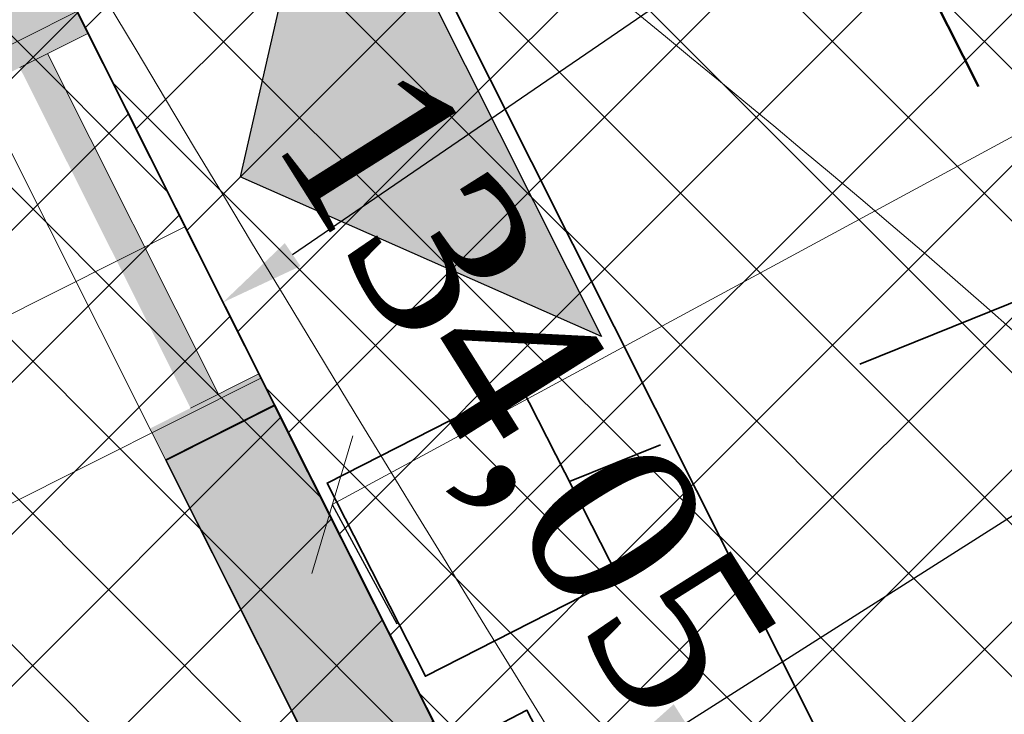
# Model space of a CAD drawing. Header units: metres. Extents: x 7472034 to 8439876, y 5890181 to 5961460.
# Tile 160 of 202: x 8439525.86 to 8439528.77, y 5890395.49 to 5890397.55. Entities that reach past the tile are written whole.
import ezdxf
from ezdxf import colors
from ezdxf.entities.mleader import LeaderData, LeaderLine
from ezdxf.math import Vec2, Vec3

# ---------------------------------------------------------------- set-up
doc = ezdxf.new("R2010")
doc.units = ezdxf.units.M
doc.header["$MEASUREMENT"] = 0
for name, pattern in [('$0$L218_500', [1, 0.5, -0.5]), ('ACAD_ISO03W100', [30, 12, -18]), ('DASHDOTX2', [2, 1, -0.5, 0, -0.5]), ('DASHED', [19.049999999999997, 12.7, -6.349999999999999]), ('DASHED2', [0.375, 0.25, -0.125])]:
    doc.linetypes.add(name, pattern=pattern)
doc.layers.get('0').update_dxf_attribs({"linetype": 'CONTINUOUS', "lineweight": 5})
doc.layers.get('Defpoints').update_dxf_attribs({"linetype": 'CONTINUOUS'})
for name, color, linetype, lineweight in [('### Krawężnik', 6, 'CONTINUOUS', 35), ('_a_widok', 7, 'CONTINUOUS', 5), ('_IS.KD.B.rura', 124, 'ACAD_ISO03W100', 50), ('_IS.KD.opis.2', 7, 'CONTINUOUS', 18), ('_IS.TABELKA', 7, 'CONTINUOUS', 20), ('_STREFA.ODDZIALYWANIA', 32, 'DASHED2', 35), ('drzwi', 7, 'CONTINUOUS', 20), ('dystrybutor', 252, 'CONTINUOUS', 15), ('E_Kable_ziemia2', 10, 'DASHED', 35), ('E_Kanal_zasilanie', 10, 'DASHDOTX2', 35), ('E_OPIS_170', 170, 'CONTINUOUS', 30), ('KOLOR-OBIEKT', 21, 'CONTINUOUS', 13), ('ZAG-obrys 018 wymiary', 7, 'CONTINUOUS', 18), ('ZAG-OPIS_020', 7, 'CONTINUOUS', 25)]:
    doc.layers.add(name, color=color, linetype=linetype, lineweight=lineweight)
for name, color, linetype in [('100_rzut_wym_wew', 7, 'CONTINUOUS'), ('2D - Ogólne', 7, 'CONTINUOUS'), ('_IS.BLOK.KD.doziemne', 7, 'CONTINUOUS'), ('Kraw_parking', 7, 'DASHED'), ('ogródek', 5, 'CONTINUOUS'), ('wypelnienia wielobokow', 7, 'CONTINUOUS'), ('Ściany grube', 51, 'CONTINUOUS')]:
    doc.layers.add(name, color=color, linetype=linetype)
doc.layers.add('_IS_NO', color=11, linetype='CONTINUOUS', lineweight=20, plot=False)
doc.styles.add('DIM', font='simplex.shx', dxfattribs={"width": 0.8})
doc.styles.add('ROMANS', font='ROMANS.shx', dxfattribs={"width": 0.8})
doc.styles.add('RS', font='Romans.shx', dxfattribs={"width": 0.7})
doc.styles.add('wojtek 1', font='times.ttf', dxfattribs={"height": 0.6})
doc.dimstyles.new('1', dxfattribs={"dimscale": 0.04, "dimtxt": 5, "dimasz": 25, "dimexe": 1, "dimexo": 0, "dimgap": 1, "dimtad": 1, "dimdec": 1, "dimrnd": 0.5, "dimdsep": 46, "dimtxsty": 'ROMANS', "dimcen": 0, "dimclrt": 2, "dimadec": 0, "dimazin": 0, "dimtfac": 1, "dimtdec": 1, "dimtofl": 0, "dimtmove": 2, "dimatfit": 3, "dimfxl": 0, "dimtolj": 1, "dimarcsym": 0})
doc.dimstyles.new('DIM-WEW_500', dxfattribs={"dimscale": 5, "dimtxt": 18, "dimasz": 10, "dimexe": 4, "dimexo": 8, "dimgap": 5, "dimtad": 1, "dimlfac": 0.01, "dimzin": 9, "dimdsep": 46, "dimtxsty": 'DIM', "dimblk": 'ARCHTICK', "dimcen": 5, "dimclrt": 112, "dimadec": 4, "dimazin": 2, "dimtfac": 4, "dimtmove": 0, "dimatfit": 3, "dimldrblk": 'ARCHTICK', "dimfxl": 0, "dimtolj": 1, "dimlwd": 13, "dimarcsym": 0})
pattern_1 = [(45, (967499.202946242, -71042.94610979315), (-0.2245064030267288, 0.2245064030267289), []), (135, (967499.202946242, -71042.94610979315), (-0.2245064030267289, -0.2245064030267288), [])]
pattern_2 = [(45, (967499.2092647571, -71042.97165620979), (-0.2245064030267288, 0.2245064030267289), []), (135, (967499.2092647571, -71042.97165620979), (-0.2245064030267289, -0.2245064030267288), [])]

# ---------------------------------------------------------------- blocks, each defined once
blk = doc.blocks.new('Symbol wejścia 13_5_2', base_point=(2588.78468453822, 2955.615666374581))
at = {"layer": 'wypelnienia wielobokow', "linetype": 'Continuous'}
blk.add_hatch(color=0, dxfattribs=at).paths.add_polyline_path([(2528.78468453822, 3005.069150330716), (2708.78468453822, 3005.069150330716), (2618.78468453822, 2930.888924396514)])
at = {"layer": '2D - Ogólne', "color": 0}
for p, q in [((2528.78468453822, 3005.069150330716), (2708.78468453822, 3005.069150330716)), ((2528.78468453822, 3005.069150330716), (2618.78468453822, 2930.888924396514)), ((2708.78468453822, 3005.069150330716), (2618.78468453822, 2930.888924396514))]:
    blk.add_line(p, q, dxfattribs=at)
blk = doc.blocks.new('A$C6A91272F')
at = {"ltscale": 0.1}
h = blk.add_hatch(color=256, dxfattribs=at)
h.dxf.hatch_style = 1
edge = h.paths.add_edge_path()
edge.add_line((705.3357828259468, 1004.648025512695), (1.335779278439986, 1004.648025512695))
edge.add_line((1.335779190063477, 1004.648025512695), (1.335779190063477, 80.64918178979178))
edge.add_line((1.335779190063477, 80.64918172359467), (37.33577814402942, 80.64918174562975))
edge.add_line((37.33577811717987, 80.64918172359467), (37.33577811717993, 116.3991696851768))
edge.add_line((37.33577823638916, 116.3991696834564), (37.33577899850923, 127.6491803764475))
edge.add_line((37.3357789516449, 127.6491804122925), (37.33577895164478, 968.6480249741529))
edge.add_line((37.3357789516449, 968.6480250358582), (705.3357827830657, 968.648025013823))
edge.add_line((705.3357827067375, 968.6480250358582), (705.3357827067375, 1004.648025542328))
h = blk.add_hatch(color=256, dxfattribs=at)
h.dxf.hatch_style = 1
h.paths.add_polyline_path([(1105.335782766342, 1004.648025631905), (817.8357828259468, 1004.648025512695), (817.8357828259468, 968.6480258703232), (1105.335782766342, 968.6480258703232)])
h = blk.add_hatch(color=256, dxfattribs=at)
h.dxf.hatch_style = 1
h.paths.add_polyline_path([(817.8357827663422, 991.3671551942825), (705.3357827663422, 991.3671551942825), (705.3357827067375, 982.1480255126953), (817.8357827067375, 982.1480256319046)])
for p, q in [((817.8357827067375, 982.1480256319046), (817.8357828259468, 1004.648025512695)), ((817.8357827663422, 991.3671551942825), (705.3357827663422, 991.3671551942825)), ((1269.335779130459, 968.6480243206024), (462.7524453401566, 968.6480244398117))]:
    blk.add_line(p, q, dxfattribs=at)
blk.add_lwpolyline([(1.335779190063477, 80.64918172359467), (1305.338344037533, 80.64918172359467), (1305.338344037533, 1004.648025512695), (1.335779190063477, 1004.648025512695)], close=True, dxfattribs=at)
blk.add_lwpolyline([(1105.335782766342, 1004.648025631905), (817.8357828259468, 1004.648025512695)], dxfattribs=at)
at = {"layer": 'dystrybutor', "color": 8, "ltscale": 0.1}
blk.add_line((705.3357827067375, 982.1480255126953), (705.3357828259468, 1004.648025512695), dxfattribs=at)
at = {"layer": 'ogródek', "color": 0}
for p, q in [((828.3357281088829, 1004.648025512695), (828.3357280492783, 968.6480255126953)), ((1103.322969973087, 1004.648025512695), (828.3357281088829, 1004.648025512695)), ((828.3357281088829, 1004.648025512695), (828.3357280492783, 968.6480255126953)), ((828.3357280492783, 968.6480255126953), (1077.335779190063, 968.6480255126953)), ((828.3357280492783, 968.6480255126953), (1077.335779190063, 968.6480255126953))]:
    blk.add_line(p, q, dxfattribs=at)
blk.add_lwpolyline([(1305.338344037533, 1004.648025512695), (1.335779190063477, 1004.648025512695), (1.335779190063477, 80.64918172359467), (1305.338344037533, 80.64918172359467)], close=True, dxfattribs=at)
at = {"layer": '2D - Ogólne', "color": 0}
blk.add_blockref('Symbol wejścia 13_5_2', (733.3434203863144, 1050.593486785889), dxfattribs=at)
blk = doc.blocks.new('_Oblique')
at = {"color": 0, "linetype": 'ByBlock', "lineweight": -2}
blk.add_line((-0.5, -0.5), (0.5, 0.5), dxfattribs=at)
blk = doc.blocks.new('*D65')
at = {"layer": 'Defpoints', "color": 0, "linetype": 'Continuous'}
for p in [(8439538.674382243, 5890394.801911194), (8439538.71687279, 5890394.631826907), (8439528.750976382, 5890392.142141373, 2.493151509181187e-06)]:
    blk.add_point(p, dxfattribs=at)
at = {"layer": 'ZAG-obrys 018 wymiary', "color": 0, "linetype": 'Continuous', "lineweight": -2}
for p, q in [((8439538.674382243, 5890394.801911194), (8439538.577433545, 5890395.189984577)), ((8439528.708485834, 5890392.312225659), (8439528.611537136, 5890392.700299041))]:
    blk.add_line(p, q, dxfattribs=at)
at = {"layer": 'ZAG-obrys 018 wymiary', "color": 0, "linetype": 'Continuous', "lineweight": 13}
blk.add_line((8439528.708485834, 5890392.312225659), (8439538.674382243, 5890394.801911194), dxfattribs=at)
at = {"layer": 'ZAG-obrys 018 wymiary', "color": 0, "linetype": 'Continuous', "lineweight": 13, "xscale": 0.3, "yscale": 0.3, "zscale": 0.3}
for p, rotation in [((8439538.674382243, 5890394.801911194), 14.0265651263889), ((8439528.708485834, 5890392.312225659), 194.0265651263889)]:
    blk.add_blockref('_Oblique', p, dxfattribs=dict(at, rotation=rotation))
at = {"layer": 'ZAG-obrys 018 wymiary', "color": 112, "linetype": 'Continuous', "lineweight": 25, "insert": (8439535.611968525, 5890394.655297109), "char_height": 0.8, "attachment_point": 5, "rotation": 14.026565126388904, "style": 'RS'}
blk.add_mtext('\\A1;10.27', dxfattribs=at)
blk = doc.blocks.new('_ArchTick')
at = {"layer": '100_rzut_wym_wew', "color": 0, "linetype": 'Continuous', "const_width": 0.15}
blk.add_lwpolyline([(-0.5, -0.5), (0.5, 0.5)], dxfattribs=at)
blk = doc.blocks.new('KS.P.I')
at = {"layer": '_a_widok', "insert": (7472031.126797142, 5961437.892964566, 1.563745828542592e-06), "char_height": 0.6, "width": 8.844456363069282, "attachment_point": 2, "rotation": 22, "style": 'RS'}
blk.add_mtext('\\A1;{\\H1.2x;%%C160/2,5%}', dxfattribs=at)
blk = doc.blocks.new('Studnia SK1_v2')
at = {"color": 0, "linetype": 'Continuous', "ltscale": 2}
blk.add_lwpolyline([(0, 0.6399999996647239), (0.6400000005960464, 0.6399999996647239), (0.6400000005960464, 0), (0, 0), (0, 0.6399999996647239)], dxfattribs=at)
blk = doc.blocks.new('*D112')
at = {"layer": 'Defpoints', "color": 0, "linetype": 'Continuous'}
for p in [(8439533.497023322, 5890400.520014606, 4.986303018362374e-06), (8439533.820190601, 5890399.922963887), (8439526.458159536, 5890396.7100695, 2.493151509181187e-06)]:
    blk.add_point(p, dxfattribs=at)
at = {"layer": 'ZAG-obrys 018 wymiary', "color": 0, "linetype": 'Continuous', "lineweight": 13}
blk.add_line((8439526.781326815, 5890396.11301878), (8439533.820190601, 5890399.922963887), dxfattribs=at)
at = {"layer": 'ZAG-obrys 018 wymiary', "color": 0, "linetype": 'Continuous', "lineweight": -2}
for p, q in [((8439533.820190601, 5890399.922963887), (8439534.010596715, 5890399.571189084)), ((8439526.781326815, 5890396.11301878), (8439526.97173293, 5890395.761243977))]:
    blk.add_line(p, q, dxfattribs=at)
at = {"layer": 'ZAG-obrys 018 wymiary', "color": 0, "linetype": 'Continuous', "lineweight": 13, "xscale": 0.3, "yscale": 0.3, "zscale": 0.3}
for p, rotation in [((8439533.820190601, 5890399.922963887), 28.42547552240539), ((8439526.781326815, 5890396.11301878), 208.4254755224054)]:
    blk.add_blockref('_Oblique', p, dxfattribs=dict(at, rotation=rotation))
at = {"layer": 'ZAG-obrys 018 wymiary', "color": 112, "linetype": 'Continuous', "lineweight": 25, "insert": (8439531.687062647, 5890399.450614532), "char_height": 0.8, "attachment_point": 5, "rotation": 28.42547552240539, "style": 'RS'}
blk.add_mtext('\\A1;8', dxfattribs=at)
blk = doc.blocks.new('A$C1D2679FE')
at = {"layer": 'KOLOR-OBIEKT', "lineweight": 9, "ltscale": 200}
h = blk.add_hatch(dxfattribs=at)
h.set_pattern_fill('ANSI37', color=253, scale=0.1, angle=16)
h.set_pattern_definition([(61, (-7471780.020262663, -5961378.212846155), (-0.2776917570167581, 0.153927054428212), []), (151, (-7471780.020262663, -5961378.212846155), (-0.153927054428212, -0.2776917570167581), [])])
edge = h.paths.add_edge_path()
edge.add_line((196.975401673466, 33.54016214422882), (192.3495923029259, 34.13512154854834))
edge.add_line((192.3495923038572, 34.13512154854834), (187.7176397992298, 34.7308710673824))
edge.add_line((187.7176398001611, 34.7308710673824), (178.5077782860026, 36.15998750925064))
edge.add_line((178.5077782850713, 36.15998750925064), (176.6601969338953, 36.5026140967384))
edge.add_arc((181.3685569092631, 38.18527459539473), 5.000000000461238, 199.6657310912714, 261.1796204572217)
edge.add_line((180.6018702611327, 33.24440507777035), (187.358021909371, 32.19603671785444))
edge.add_line((187.3580219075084, 32.19603671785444), (192.0230219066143, 31.59603671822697))
edge.add_line((192.0230219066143, 31.59603671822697), (196.6880219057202, 30.9960367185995))
edge.add_line((196.6880219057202, 30.9960367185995), (201.9780219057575, 30.48103671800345))
edge.add_line((201.9780219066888, 30.48103671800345), (207.2680219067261, 29.96603671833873))
edge.add_line((207.2680219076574, 29.96603671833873), (216.468021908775, 29.35603671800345))
edge.add_line((216.4680219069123, 29.35603671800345), (221.8830219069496, 29.11103671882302))
edge.add_line((221.8830219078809, 29.11103671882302), (227.2980219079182, 28.86603671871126))
edge.add_line((227.2980219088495, 28.86603671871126), (233.718021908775, 28.60103671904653))
edge.add_line((233.7180219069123, 28.60103671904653), (240.1380219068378, 28.33603671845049))
edge.add_line((240.1380219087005, 28.33603671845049), (245.3280219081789, 28.076036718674))
edge.add_line((245.3280219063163, 28.076036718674), (246.1380219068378, 28.00603671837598))
edge.add_line((246.1380219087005, 28.00603671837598), (248.4280219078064, 27.98603671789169))
edge.add_line((248.4280219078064, 27.98603671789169), (251.4080219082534, 28.33603671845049))
edge.add_line((251.4080219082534, 28.33603671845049), (255.3380219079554, 29.13603671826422))
edge.add_line((255.3380219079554, 29.13603671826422), (258.1480219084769, 30.35603671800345))
edge.add_line((258.1480219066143, 30.35603671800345), (260.6280219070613, 32.076036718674))
edge.add_line((260.6280219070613, 32.076036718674), (262.7080219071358, 34.29603671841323))
edge.add_line((262.7080219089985, 34.29603671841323), (264.3880219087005, 36.826036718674))
edge.add_line((264.3880219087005, 36.826036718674), (265.608021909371, 39.59603671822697))
edge.add_line((265.6080219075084, 39.59603671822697), (266.4080219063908, 42.53603671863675))
edge.add_line((266.4080219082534, 42.53603671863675), (266.6380219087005, 45.60603671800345))
edge.add_line((266.6380219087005, 45.60603671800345), (266.3380219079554, 48.59603671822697))
edge.add_line((266.3380219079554, 48.59603671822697), (265.628021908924, 51.53603671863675))
edge.add_line((265.6280219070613, 51.53603671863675), (264.5280219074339, 54.28603671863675))
edge.add_line((264.5280219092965, 54.28603671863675), (263.3880219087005, 57.11603671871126))
edge.add_line((263.3880219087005, 57.11603671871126), (262.5430219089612, 59.47103671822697))
edge.add_line((262.5430219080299, 59.47103671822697), (261.6980219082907, 61.826036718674))
edge.add_line((261.6980219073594, 61.826036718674), (260.5980219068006, 65.15103671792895))
edge.add_line((260.5980219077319, 65.15103671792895), (259.4980219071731, 68.47603671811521))
edge.add_line((259.4980219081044, 68.47603671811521), (257.3916487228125, 67.77919145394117))
edge.add_line((257.3916487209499, 67.77919145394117), (258.1675714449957, 64.34697791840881))
edge.add_line((258.167571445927, 64.34697791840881), (259.2776264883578, 60.99158426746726))
edge.add_line((259.2776264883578, 60.99158426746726), (260.1334384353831, 58.60645156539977))
edge.add_line((260.1334384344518, 58.60645156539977), (260.9950570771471, 56.20513570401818))
edge.add_line((260.9950570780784, 56.20513570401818), (262.1522789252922, 53.33238322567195))
edge.add_line((262.1522789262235, 53.33238322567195), (263.1827648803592, 50.75616833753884))
edge.add_line((263.1827648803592, 50.75616833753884), (263.8083402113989, 48.16575780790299))
edge.add_line((263.8083402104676, 48.16575780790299), (264.0684198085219, 45.57363114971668))
edge.add_line((264.0684198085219, 45.57363114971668), (263.8734869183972, 42.97170083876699))
edge.add_line((263.8734869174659, 42.97170083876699), (263.1880731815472, 40.45280535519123))
edge.add_line((263.1880731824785, 40.45280535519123), (262.1337886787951, 38.05906103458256))
edge.add_line((262.1337886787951, 38.05906103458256), (260.6936748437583, 35.89031817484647))
edge.add_line((260.6936748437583, 35.89031817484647), (258.9457271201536, 34.02472012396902))
edge.add_line((258.9457271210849, 34.02472012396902), (256.8967191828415, 32.60363397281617))
edge.add_line((256.8967191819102, 32.60363397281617), (254.5645412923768, 31.59108698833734))
edge.add_line((254.5645412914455, 31.59108698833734), (251.0026761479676, 30.86602538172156))
edge.add_line((251.0026761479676, 30.86602538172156), (248.2893446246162, 30.54734550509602))
edge.add_line((248.2893446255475, 30.54734550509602), (246.2595893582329, 30.56507262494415))
edge.add_line((246.2595893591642, 30.56507262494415), (245.5023283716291, 30.63051493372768))
edge.add_line((245.5023283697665, 30.63051493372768), (240.2548571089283, 30.89339403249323))
edge.add_line((240.2548571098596, 30.89339403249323), (233.8236017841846, 31.1588586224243))
edge.add_line((233.8236017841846, 31.1588586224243), (227.4086662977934, 31.42364957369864))
edge.add_line((227.4086662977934, 31.42364957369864), (221.9987299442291, 31.66842047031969))
edge.add_line((221.9987299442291, 31.66842047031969), (217.4544723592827, 31.90290945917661))
edge.add_line((217.4544723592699, 31.90290945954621), (217.0910134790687, 31.92589690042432))
edge.add_line((217.0910134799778, 31.92589689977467), (214.8768218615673, 32.06593639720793))
edge.add_line((214.876821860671, 32.06593639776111), (207.0033997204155, 32.56390146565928))
edge.add_line((207.0033997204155, 32.56390146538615), (202.2260741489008, 33.02899081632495))
edge.add_line((202.2260741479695, 33.02899081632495), (196.975401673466, 33.54016214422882))
blk = doc.blocks.new('A$C2C426404')
at = {"layer": '_IS_NO'}
blk.add_open_spline([(83.9709191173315, 37.81401572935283, 2.493151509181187e-06), (89.24957570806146, 27.78922869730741, 1.662101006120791e-06), (91.69356783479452, 25.92546564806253, 8.310505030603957e-07), (90.12814651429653, 25.47781100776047)], degree=3, dxfattribs=at)
at = {"layer": '_IS_NO', "ltscale": 0.1}
blk.add_open_spline([(87.94972805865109, 32.60965803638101), (88.54093348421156, 31.76902920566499), (91.19964281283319, 30.37590532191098), (93.3540958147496, 26.84746823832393)], degree=3, dxfattribs=at)
at = {"layer": '_IS_NO', "insert": (88.28658347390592, 31.58051695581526, -2.007742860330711e-06), "char_height": 0.5, "attachment_point": 1, "rotation": 302.19050019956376, "style": 'wojtek 1'}
blk.add_mtext('134,05', dxfattribs=at)
blk = doc.blocks.new('JPII.KD_aktualizacja rzędnych_20.12.2024')
at = {"layer": '_IS.KD.B.rura', "ltscale": 0.05}
blk.add_line((8438666.780438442, 5890697.712621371, 2.551349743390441e-06), (8438669.99845253, 5890691.301199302, 3.497780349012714e-06), dxfattribs=at)
at = {"layer": '_IS.KD.opis.2', "color": 0, "insert": (8438669.01227095, 5890694.832161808), "char_height": 0.8, "width": 2.426505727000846, "attachment_point": 2, "rotation": 296.53096647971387, "style": 'RS'}
blk.add_mtext('\\A1;{\\H0.7x;\\S\uf8fc250PVC/0,5%;}', dxfattribs=at)
blk = doc.blocks.new('A$C1E3701F3')
at = {"layer": 'Ściany grube', "linetype": 'ByBlock', "lineweight": 9, "ltscale": 15}
blk.add_line((697.000446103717, 989.0839778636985), (827.0004456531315, 989.0839778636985), dxfattribs=at)
at = {"layer": 'Ściany grube', "linetype": 'ByBlock', "lineweight": 9, "ltscale": 5, "elevation": -3.258664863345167e-10}
blk.add_lwpolyline([(561.4171628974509, 989.0839778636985), (561.4171628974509, 953.0839778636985), (678.0004967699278, 953.0839778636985), (678.0004967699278, 908.3312353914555), (688.0004967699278, 908.3312353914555), (688.0004967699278, 953.0839778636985), (697.000446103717, 953.0839778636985), (697.000446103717, 989.0839778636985)], close=True, dxfattribs=at)
blk.add_lwpolyline([(1268.000496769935, 790.0839778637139), (1088.000496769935, 790.0839778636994), (1088.000497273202, 955.5832686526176), (1102.013226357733, 955.5846874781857), (1101.987687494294, 989.0839778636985), (827.0004456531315, 989.0839778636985), (827.0004456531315, 953.0839778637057), (1076.000496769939, 953.0839778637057), (1076.000496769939, 785.6176469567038), (828.0004967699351, 785.6176469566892), (828.0004967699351, 718.5839778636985), (838.0004967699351, 718.5839778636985), (838.0004967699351, 775.5839778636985), (912.0018265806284, 775.5839778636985), (912.0002183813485, 706.0839778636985), (922.000567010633, 706.0839778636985), (922.0004973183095, 775.5839778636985), (1268.000496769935, 775.5839778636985)], dxfattribs=at)
blk = doc.blocks.new('Elektryk_v3')
at = {"layer": 'E_Kable_ziemia2', "color": 1, "ltscale": 0.1}
blk.add_lwpolyline([(-47.995441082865, -75.12338280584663), (-39.47770220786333, -71.02047101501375), (-28.359589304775, -73.6234334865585), (-29.27095957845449, -80.11922698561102), (-27.97647697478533, -82.44547663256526), (-13.99008785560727, -86.05215857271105), (-7.757099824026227, -86.53363337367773), (-3.364043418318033, -85.10968956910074), (2.010407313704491, -82.48466392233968), (2.010407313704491, -82.48466392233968), (6.782775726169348, -79.95534261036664), (12.44286250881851, -77.00296626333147), (12.65006005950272, -76.4139361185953), (9.372079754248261, -69.28661691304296), (17.62382033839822, -65.1038746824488), (18.05794266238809, -65.39319132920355), (24.48295167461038, -62.19143118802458), (21.93503779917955, -56.69791478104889), (21.70304629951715, -56.5877435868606), (17.90186174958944, -58.12423577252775)], dxfattribs=at)
at = {"layer": 'E_Kable_ziemia2', "linetype": 'Continuous', "lineweight": 35, "ltscale": 0.01}
blk.add_lwpolyline([(17.80452686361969, -59.42573617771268), (18.0384767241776, -59.30401745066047), (17.77602406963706, -58.79956950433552), (17.54207420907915, -58.92128823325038)], close=True, dxfattribs=at)
at = {"layer": 'E_Kanal_zasilanie', "rotation": 296.9879690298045}
blk.add_blockref('Studnia SK1_v2', (17.18610869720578, -58.12906416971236), dxfattribs=at)
at = {"layer": 'E_OPIS_170', "color": 0, "lineweight": 20, "annotation_type": 0, "has_hookline": 1, "hookline_direction": 0, "text_width": 11.66}
blk.add_leader([(17.90725039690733, -59.05179347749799), (47.72649897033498, -40.12490082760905), (48.12649897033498, -40.12490082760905)], dimstyle='1', override={"dimasz": 10}, dxfattribs=at)

msp = doc.modelspace()

# ---------------------------------------------------------------- hatches: boundary and pattern name
at = {"layer": 'KOLOR-OBIEKT', "lineweight": 9}
h = msp.add_hatch(dxfattribs=at)
h.set_pattern_fill('ANSI37', color=73, scale=0.1)
h.set_pattern_definition(pattern_2)
edge = h.paths.add_edge_path()
edge.add_arc((8439443.60123986, 5890379.17988472), 6.652831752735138, 296.7043321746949, 335.0331150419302)
edge.add_arc((8439476.194075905, 5890367.917634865), 27.87464989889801, 155.1393615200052, 162.3446315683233, ccw=False)
edge.add_arc((8439457.399943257, 5890376.211109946), 7.345078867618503, 127.98309878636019, 152.2023641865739, ccw=False)
edge.add_arc((8439457.741930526, 5890376.488713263), 7.349948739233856, 107.1989600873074, 131.4182254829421, ccw=False)
edge.add_line((8439455.568618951, 5890383.509999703), (8439473.898437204, 5890392.710084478))
edge.add_arc((8439481.742870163, 5890376.384611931), 18.11232128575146, 99.26977735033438, 115.6644084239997, ccw=False)
edge.add_line((8439478.825278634, 5890394.260401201), (8439481.377171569, 5890394.321440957))
edge.add_arc((8439482.909595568, 5890377.390082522), 17.00056533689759, 88.22393661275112, 95.17163768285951, ccw=False)
edge.add_arc((8439482.561499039, 5890405.235869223), 10.88860248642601, 274.6092070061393, 298.9976789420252)
edge.add_arc((8443006.923870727, 5883371.657126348), 7856.29059094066, 116.59181359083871, 116.61107962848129, ccw=False)
edge.add_arc((8439465.895823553, 5890431.340313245), 42.15757971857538, 305.2087751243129, 306.7865132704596)
edge.add_arc((8439488.80074795, 5890400.283338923), 3.577668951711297, 310.8590814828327, 340.7280968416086)
edge.add_line((8439492.177934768, 5890399.102523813), (8439493.275267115, 5890403.980640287))
edge.add_line((8439493.275267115, 5890403.980640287), (8439502.266345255, 5890408.28072203))
edge.add_line((8439502.266345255, 5890408.28072203), (8439504.844191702, 5890407.694009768))
edge.add_line((8439504.844191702, 5890407.694009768), (8439506.125281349, 5890405.329609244))
edge.add_arc((8439507.019670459, 5890405.776898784), 0.9999999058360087, 206.5699188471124, 283.6833393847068)
edge.add_line((8439507.256226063, 5890404.805280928), (8439511.624560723, 5890406.970734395))
edge.add_line((8439511.624560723, 5890406.970734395), (8439511.39896348, 5890407.420225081))
edge.add_line((8439511.39896348, 5890407.420225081), (8439510.561982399, 5890407.017405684))
edge.add_line((8439510.561982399, 5890407.017405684), (8439509.330427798, 5890409.481424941))
edge.add_line((8439509.330427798, 5890409.481424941), (8439512.635426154, 5890411.138401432))
edge.add_line((8439512.635426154, 5890411.138401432), (8439512.638568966, 5890411.136467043))
edge.add_line((8439512.638568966, 5890411.136467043), (8439515.998443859, 5890412.829496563))
edge.add_line((8439515.998443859, 5890412.829496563), (8439517.239018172, 5890410.325621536))
edge.add_line((8439517.239018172, 5890410.325621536), (8439513.919446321, 5890408.633274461))
edge.add_line((8439513.919446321, 5890408.633274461), (8439514.091312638, 5890408.235941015))
edge.add_line((8439514.091312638, 5890408.235941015), (8439518.839102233, 5890410.604261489))
edge.add_line((8439518.839102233, 5890410.604261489), (8439518.585943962, 5890412.843737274))
edge.add_line((8439518.585943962, 5890412.843737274), (8439518.274555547, 5890413.628049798))
edge.add_line((8439518.274555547, 5890413.628049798), (8439517.839658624, 5890414.494365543))
edge.add_line((8439517.839658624, 5890414.494365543), (8439524.310164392, 5890417.742607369))
edge.add_line((8439524.310164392, 5890417.742607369), (8439525.122207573, 5890416.124990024))
edge.add_line((8439525.122207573, 5890416.124990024), (8439526.840645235, 5890414.670893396))
edge.add_line((8439526.840645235, 5890414.670893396), (8439527.244697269, 5890414.489695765))
edge.add_arc((8439552.769967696, 5890317.570311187), 100.2242811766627, 102.79246926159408, 104.75471345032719, ccw=False)
edge.add_arc((8439529.321881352, 5890420.105147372), 4.960037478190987, 284.6730648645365, 320.3902958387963)
edge.add_arc((8435016.013859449, 5889290.11735932), 4655.555010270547, 14.00691021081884, 14.04831962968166)
edge.add_line((8439532.327549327, 5890420.207226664), (8439525.877549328, 5890423.127226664))
edge.add_line((8439525.877549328, 5890423.127226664), (8439431.028022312, 5890376.803268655))
edge.add_line((8439431.028022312, 5890376.803268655), (8439435.479127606, 5890375.417226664))
edge.add_line((8439435.479127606, 5890375.417226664), (8439446.590932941, 5890373.236661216))
edge = h.paths.add_edge_path()
edge.add_arc((8439530.228804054, 5890405.916425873), 3.001836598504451, 99.44813666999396, 208.2631515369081)
edge.add_line((8439527.5848402, 5890404.494990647), (8439533.209264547, 5890393.206690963))
edge.add_line((8439533.209264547, 5890393.206690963), (8439519.17443581, 5890386.185049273))
edge.add_line((8439519.17443581, 5890386.185049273), (8439523.57812012, 5890377.411604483))
edge.add_line((8439523.57812012, 5890377.411604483), (8439517.455507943, 5890374.324033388))
edge.add_line((8439517.455507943, 5890374.324033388), (8439517.445860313, 5890374.319191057))
edge.add_line((8439517.445860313, 5890374.319191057), (8439517.33905848, 5890374.265585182))
edge.add_line((8439517.33905848, 5890374.265585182), (8439516.815779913, 5890375.308140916))
edge.add_line((8439516.815779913, 5890375.308140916), (8439511.370501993, 5890372.574998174))
edge.add_line((8439511.370501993, 5890372.574998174), (8439511.888417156, 5890371.529804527))
edge.add_line((8439511.888417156, 5890371.529804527), (8439506.425671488, 5890368.787948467))
edge.add_line((8439506.425671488, 5890368.787948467), (8439505.890341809, 5890369.841556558))
edge.add_line((8439505.890341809, 5890369.841556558), (8439505.8884594, 5890369.869391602))
edge.add_line((8439505.8884594, 5890369.869391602), (8439500.283276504, 5890366.97762632))
edge.add_line((8439500.283276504, 5890366.97762632), (8439519.478066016, 5890366.160130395))
edge.add_line((8439519.478066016, 5890366.160130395), (8439542.767549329, 5890378.417226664))
edge.add_line((8439542.767549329, 5890378.417226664), (8439538.675788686, 5890394.802262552))
edge.add_line((8439538.675788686, 5890394.802262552), (8439537.066416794, 5890401.238139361))
edge.add_line((8439537.066416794, 5890401.238139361), (8439535.557306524, 5890407.69906358))
edge.add_arc((8439531.145391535, 5890400.872499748), 8.128158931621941, 57.12596579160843, 99.98506404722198)
edge = h.paths.add_edge_path()
edge.add_line((8439470.194509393, 5890384.137651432), (8439461.355169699, 5890379.697090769))
edge.add_line((8439461.355169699, 5890379.697090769), (8439460.080861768, 5890379.068371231))
edge.add_line((8439460.080861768, 5890379.068371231), (8439457.869254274, 5890377.642639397))
edge.add_arc((8439460.609507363, 5890373.444653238), 5.013190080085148, 123.1346622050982, 204.022759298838)
edge.add_line((8439456.030540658, 5890371.403786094), (8439459.447549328, 5890370.707226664))
edge.add_line((8439459.447549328, 5890370.707226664), (8439480.497107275, 5890367.736747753))
edge.add_line((8439480.497107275, 5890367.736747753), (8439497.963342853, 5890367.082590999))
edge.add_line((8439497.963342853, 5890367.082590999), (8439496.62020549, 5890369.722641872))
edge.add_line((8439496.62020549, 5890369.722641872), (8439494.91788047, 5890373.087302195))
edge.add_arc((8439489.468037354, 5890366.363615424), 8.654984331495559, 50.97371617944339, 58.22889977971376)
edge.add_line((8439494.025120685, 5890373.721722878), (8439490.036071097, 5890376.575637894))
edge.add_line((8439490.036071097, 5890376.575637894), (8439489.954459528, 5890375.592465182))
edge.add_line((8439489.954459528, 5890375.592465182), (8439490.917133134, 5890375.538648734))
edge.add_line((8439490.917133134, 5890375.538648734), (8439490.678913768, 5890371.956837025))
edge.add_line((8439490.678913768, 5890371.956837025), (8439482.55041443, 5890372.440399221))
edge.add_line((8439482.55041443, 5890372.440399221), (8439482.851718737, 5890376.020734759))
edge.add_line((8439482.851718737, 5890376.020734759), (8439487.354100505, 5890375.749064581))
edge.add_line((8439487.354100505, 5890375.749064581), (8439487.521080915, 5890378.34061919))
edge.add_line((8439487.521080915, 5890378.34061919), (8439481.803471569, 5890382.401025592))
edge.add_arc((8439487.942466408, 5890392.088814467), 11.46911116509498, 231.6002274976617, 237.6382272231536, ccw=False)
edge.add_line((8439480.818489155, 5890383.100518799), (8439480.351152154, 5890383.41057529))
edge.add_line((8439480.351152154, 5890383.41057529), (8439479.210044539, 5890382.939428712))
edge.add_line((8439479.210044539, 5890382.939428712), (8439480.412913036, 5890383.399613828))
edge.add_arc((8439474.682487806, 5890375.167564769), 10.03017472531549, 55.15777404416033, 116.5800473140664)
h.paths.add_polyline_path([(8439461.898919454, 5890370.792156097), (8439462.257176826, 5890373.552492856)], flags=16)
h = msp.add_hatch(dxfattribs=at)
h.set_pattern_fill('ANSI37', color=253, scale=0.1)
h.set_pattern_definition(pattern_2)
edge = h.paths.add_edge_path()
edge.add_arc((8439529.163071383, 5890420.279666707), 5.193757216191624, 276.50229096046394, 320.0240354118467, ccw=False)
edge.add_line((8439529.751227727, 5890415.119319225), (8439525.812744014, 5890414.153171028))
edge.add_line((8439525.812744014, 5890414.153171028), (8439519.208160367, 5890410.804184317))
edge.add_line((8439519.208160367, 5890410.804184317), (8439517.988028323, 5890410.126512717))
edge.add_line((8439517.988028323, 5890410.126512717), (8439514.091312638, 5890408.235941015))
edge.add_line((8439514.091312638, 5890408.235941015), (8439511.613697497, 5890406.992378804))
edge.add_line((8439511.613697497, 5890406.992378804), (8439509.258949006, 5890405.810485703))
edge.add_line((8439509.258949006, 5890405.810485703), (8439507.371756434, 5890404.83508177))
edge.add_arc((8439506.940777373, 5890405.737469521), 1.000023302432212, 206.5712342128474, 295.5290722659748, ccw=False)
edge.add_line((8439506.046377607, 5890405.290148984), (8439504.844186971, 5890407.693988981))
edge.add_line((8439504.844186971, 5890407.693988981), (8439502.261629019, 5890408.281795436))
edge.add_line((8439502.261629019, 5890408.281795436), (8439499.350132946, 5890407.011538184))
edge.add_line((8439499.350132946, 5890407.011538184), (8439493.30510976, 5890403.995621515))
edge.add_line((8439493.30510976, 5890403.995621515), (8439492.177918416, 5890399.102451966))
edge.add_arc((8439488.801253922, 5890400.282879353), 3.577047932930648, 293.05521913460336, 340.73119789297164, ccw=False)
edge.add_line((8439490.202090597, 5890396.991537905), (8439487.801423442, 5890395.78932472))
edge.add_arc((8439482.51122255, 5890404.317896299), 10.03607286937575, 278.1216072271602, 301.8109775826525, ccw=False)
edge.add_line((8439483.9290645, 5890394.382480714), (8439478.825278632, 5890394.260401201))
edge.add_arc((8439481.742870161, 5890376.384611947), 18.11232126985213, 99.26977735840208, 115.6644084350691)
edge.add_line((8439473.898437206, 5890392.710084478), (8439455.537130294, 5890383.494194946))
edge.add_arc((8439458.368862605, 5890375.380272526), 8.593860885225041, 109.2388197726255, 150.5606865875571)
edge.add_line((8439450.884668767, 5890379.604167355), (8439456.921008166, 5890377.849276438))
edge.add_line((8439456.921008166, 5890377.849276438), (8439458.055979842, 5890377.519316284))
edge.add_arc((8439462.056345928, 5890374.376166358), 5.087466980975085, 112.4172144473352, 141.842727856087, ccw=False)
edge.add_line((8439460.116249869, 5890379.079181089), (8439470.201913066, 5890384.141371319))
edge.add_arc((8439474.670732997, 5890375.058466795), 10.12272227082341, 52.60385305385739, 116.19734301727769, ccw=False)
edge.add_line((8439480.818489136, 5890383.100518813), (8439494.035062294, 5890373.735722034))
edge.add_arc((8439499.404929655, 5890380.165137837), 8.376924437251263, 230.1312663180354, 239.1071883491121)
edge.add_arc((8439492.046879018, 5890368.073539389), 5.778072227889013, 28.405105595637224, 58.05675779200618, ccw=False)
edge.add_line((8439497.129307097, 5890370.822183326), (8439498.920012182, 5890367.249241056))
edge.add_line((8439498.920012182, 5890367.249241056), (8439502.137476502, 5890368.864147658))
edge.add_line((8439502.137476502, 5890368.864147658), (8439500.881438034, 5890371.366619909))
edge.add_arc((8439501.41146424, 5890371.651481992), 0.6017260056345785, 32.69127385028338, 208.2557647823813, ccw=False)
edge.add_line((8439501.917872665, 5890371.97648152), (8439503.213570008, 5890369.395299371))
edge.add_line((8439503.213570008, 5890369.395299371), (8439521.788261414, 5890378.745992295))
edge.add_line((8439521.788261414, 5890378.745992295), (8439512.863585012, 5890396.520876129))
edge.add_arc((8439515.497668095, 5890397.863594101), 2.956566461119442, 115.92003145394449, 207.0101116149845, ccw=False)
edge.add_line((8439514.20530482, 5890400.522744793), (8439524.043376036, 5890405.489377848))
edge.add_line((8439524.043376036, 5890405.489377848), (8439526.586557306, 5890407.103247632))
edge.add_line((8439526.586557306, 5890407.103247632), (8439529.129738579, 5890408.717117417))
edge.add_arc((8439531.212438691, 5890401.016589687), 7.97720296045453, 58.08019787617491, 105.13424418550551, ccw=False)
edge.add_line((8439535.43023892, 5890407.787551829), (8439533.14312037, 5890416.942853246))
edge = h.paths.add_edge_path(flags=16)
edge.add_line((8439502.061371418, 5890393.458260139), (8439496.04637926, 5890390.43770596))
edge.add_arc((8439496.464019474, 5890389.751908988), 0.8029575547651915, 121.3407965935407, 301.694103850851)
edge.add_line((8439496.8858806, 5890389.068700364), (8439502.900872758, 5890392.089254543))
edge.add_arc((8439502.27990767, 5890392.650368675), 0.83692694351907, 317.898520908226, 465.1363795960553)
edge = h.paths.add_edge_path(flags=16)
edge.add_line((8439505.00109902, 5890384.089630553), (8439500.444638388, 5890381.798632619))
edge.add_arc((8439500.084983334, 5890382.51322949), 0.8000002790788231, 116.620304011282, 296.7160130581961, ccw=False)
edge.add_line((8439499.72652247, 5890383.228426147), (8439504.283989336, 5890385.517420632))
edge.add_arc((8439504.642916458, 5890384.80371257), 0.7988791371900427, -63.361719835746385, 116.69803695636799, ccw=False)
h = msp.add_hatch(dxfattribs=at)
h.set_pattern_fill('ANSI37', color=253, scale=0.1)
h.set_pattern_definition(pattern_1)
edge = h.paths.add_edge_path()
edge.add_line((8439529.129738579, 5890408.717117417), (8439524.043376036, 5890405.489377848))
edge.add_line((8439524.043376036, 5890405.489377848), (8439523.341366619, 5890405.152276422))
edge.add_line((8439523.341366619, 5890405.152276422), (8439530.095304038, 5890391.696047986))
edge.add_line((8439530.095304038, 5890391.696047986), (8439533.202946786, 5890393.232237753))
edge.add_line((8439533.202946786, 5890393.232237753), (8439527.402909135, 5890404.863425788))
edge.add_arc((8439530.258011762, 5890405.897801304), 3.036699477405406, 111.8109874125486, 199.9149521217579, ccw=False)
at = {"layer": 'KOLOR-OBIEKT', "lineweight": 9, "ltscale": 200}
h = msp.add_hatch(dxfattribs=at)
h.set_pattern_fill('ANSI37', color=231, scale=0.1)
h.set_pattern_definition(pattern_1)
edge = h.paths.add_edge_path()
edge.add_line((8439512.863585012, 5890396.520876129), (8439521.788261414, 5890378.745992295))
edge.add_line((8439521.788261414, 5890378.745992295), (8439503.213570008, 5890369.395299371))
edge.add_line((8439503.213570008, 5890369.395299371), (8439501.917872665, 5890371.97648152))
edge.add_arc((8439501.411425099, 5890371.65154851), 0.6017230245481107, 32.6839302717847, 208.2631083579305)
edge.add_line((8439500.881438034, 5890371.366619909), (8439502.137476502, 5890368.864147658))
edge.add_line((8439502.137476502, 5890368.864147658), (8439498.920012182, 5890367.249241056))
edge.add_line((8439498.920012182, 5890367.249241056), (8439497.129307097, 5890370.822183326))
edge.add_line((8439497.129307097, 5890370.822183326), (8439495.555644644, 5890372.655868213))
edge.add_line((8439495.555644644, 5890372.655868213), (8439494.901445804, 5890373.120452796))
edge.add_line((8439494.901445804, 5890373.120452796), (8439497.963342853, 5890367.082590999))
edge.add_line((8439497.963342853, 5890367.082590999), (8439500.283276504, 5890366.97762632))
edge.add_line((8439500.283276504, 5890366.97762632), (8439505.893878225, 5890369.872187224))
edge.add_line((8439505.893878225, 5890369.872187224), (8439506.425671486, 5890368.787948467))
edge.add_line((8439506.425671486, 5890368.787948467), (8439511.888417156, 5890371.529804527))
edge.add_line((8439511.888417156, 5890371.529804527), (8439511.370501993, 5890372.574998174))
edge.add_line((8439511.370501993, 5890372.574998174), (8439516.815852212, 5890375.308177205))
edge.add_line((8439516.815852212, 5890375.308177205), (8439517.338986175, 5890374.26554889))
edge.add_line((8439517.338986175, 5890374.26554889), (8439523.580028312, 5890377.407811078))
edge.add_line((8439523.580028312, 5890377.407811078), (8439519.172527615, 5890386.188842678))
edge.add_line((8439519.172527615, 5890386.188842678), (8439530.098737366, 5890391.695090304))
edge.add_line((8439530.098737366, 5890391.695090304), (8439523.347480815, 5890405.140094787))
edge.add_line((8439523.347480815, 5890405.140094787), (8439514.198986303, 5890400.548291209))
edge.add_arc((8439515.544616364, 5890397.867007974), 3.00000000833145, 116.6502652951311, 206.6609883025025)
h.paths.add_polyline_path([(8439514.64326723, 5890399.651613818), (8439522.901414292, 5890403.796535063), (8439528.750976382, 5890392.142141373), (8439520.49282829, 5890387.997219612)], flags=16)
at = {"layer": 'KOLOR-OBIEKT', "linetype": 'Continuous', "lineweight": 9}
h = msp.add_hatch(dxfattribs=at)
h.set_pattern_fill('ANSI37', color=31, scale=0.1)
h.set_pattern_definition([(45, (968625.435312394, -70631.92017188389), (-0.2245064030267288, 0.2245064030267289), []), (135, (968625.435312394, -70631.92017188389), (-0.2245064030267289, -0.2245064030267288), [])])
h.paths.add_polyline_path([(8439522.901307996, 5890403.796570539), (8439514.64619356, 5890399.653839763), (8439520.492787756, 5890387.997213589), (8439528.751016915, 5890392.142147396)])

# ---------------------------------------------------------------- linework, layer by layer
at = {"layer": '_a_widok', "lineweight": 35}
msp.add_line((8439523.347480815, 5890405.140094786), (8439530.095304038, 5890391.696047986), dxfattribs=at)
at = {"layer": '_IS.TABELKA', "ltscale": 0.1, "elevation": 2.493151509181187e-06}
msp.add_lwpolyline([(8439525.809098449, 5890396.10486544), (8439526.570236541, 5890396.486599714), (8439526.346082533, 5890396.933539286), (8439525.584944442, 5890396.551805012)], close=True, dxfattribs=at)
at = {"layer": 'Kraw_parking', "elevation": 2.493151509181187e-06}
for points in [[(8439528.750976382, 5890392.142141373), (8439520.49282829, 5890387.997219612), (8439514.64326723, 5890399.651613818), (8439522.901414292, 5890403.796535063)], [(8439528.750976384, 5890392.142141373), (8439520.49282829, 5890387.997219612), (8439514.643267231, 5890399.651613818), (8439522.901414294, 5890403.796535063)]]:
    msp.add_lwpolyline(points, close=True, dxfattribs=at)

# ---------------------------------------------------------------- block references
at = {"layer": '### Krawężnik', "color": 1, "linetype": 'Continuous', "lineweight": 60, "ltscale": 0.2}
msp.add_blockref('A$C1D2679FE', (8439279.223208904, 5890335.266736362), dxfattribs=at)
at = {"layer": '_a_widok', "lineweight": 30}
msp.add_blockref('KS.P.I', (967499.202946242, -71042.94610979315), dxfattribs=at)
at = {"layer": '_a_widok', "color": 0, "linetype": 'Continuous', "lineweight": 60, "ltscale": 0.2}
msp.add_blockref('A$C2C426404', (8439438.733810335, 5890365.88383195), dxfattribs=at)
msp.add_blockref('A$C2C426404', (8439438.733810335, 5890365.88383195), dxfattribs=at)
at = {"layer": '_IS.BLOK.KD.doziemne', "linetype": '$0$L218_500'}
msp.add_blockref('JPII.KD_aktualizacja rzędnych_20.12.2024', (859.6212462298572, -295.8072097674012), dxfattribs=at)
at = {"layer": 'Defpoints', "color": 1, "linetype": 'Continuous', "lineweight": 60, "ltscale": 0.2, "xscale": 0.01, "yscale": 0.01, "zscale": 0.01, "rotation": 296.6679287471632}
msp.add_blockref('A$C1E3701F3', (8439514.06164841, 5890399.359503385), dxfattribs=at)
at = {"layer": 'drzwi', "color": 250, "ltscale": 0.1, "xscale": 0.009999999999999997, "yscale": 0.009999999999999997, "zscale": 0.009999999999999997, "rotation": 296.6529459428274}
msp.add_blockref('A$C6A91272F', (8439513.916480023, 5890399.301771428, 2.493151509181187e-06), dxfattribs=at)
at = {"layer": 'ZAG-OPIS_020', "lineweight": 25}
msp.add_blockref('Elektryk_v3', (8439509.580092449, 5890454.305613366), dxfattribs=at)

# ---------------------------------------------------------------- dimensions: what is measured, and where the dimension line sits
at = {"layer": 'ZAG-obrys 018 wymiary', "linetype": 'Continuous', "lineweight": 25}
for base, p1, p2, angle, picture, middle in [((8439533.820190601, 5890399.922963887), (8439526.458159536, 5890396.7100695, 2.493151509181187e-06), (8439533.497023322, 5890400.520014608, 4.986303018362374e-06), 28.425475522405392, '*D112', (8439531.972671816, 5890398.922952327)), ((8439538.674382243, 5890394.801911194), (8439528.750976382, 5890392.142141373, 2.493151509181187e-06), (8439538.716872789, 5890394.631826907), 14.026565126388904, '*D65', (8439535.757391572, 5890394.073187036))]:
    dim = msp.add_linear_dim(base=base, p1=p1, p2=p2, angle=angle, dimstyle='DIM-WEW_500', override={"dimscale": 0.1, "dimtxt": 8, "dimasz": 3, "dimgap": 2, "dimlfac": 1, "dimtxsty": 'RS', "dimblk1": 'Oblique', "dimblk2": 'Oblique', "dimsah": 1, "dimfxl": 50, "dimfxlon": 1}, dxfattribs=at)
    dim.commit()
    dim.dimension.update_dxf_attribs({"geometry": picture, "text_midpoint": middle, "dimtype": 161})

# ---------------------------------------------------------------- leaders
at = {"layer": '_STREFA.ODDZIALYWANIA', "color": 0, "linetype": 'ByBlock', "lineweight": 15}
ml = msp.add_multileader_mtext('Standard', dxfattribs=at)
ml.set_content('CZERPNIA ŚCIENNA - 2m od terenu', style='RS')
ml.set_leader_properties()
ml.build(insert=Vec2(0, 0))
ml.multileader.update_dxf_attribs({"text_left_attachment_type": 2, "text_right_attachment_type": 2, "dogleg_length": 0.5, "arrow_head_size": 0.25})
ctx = ml.context
ctx.base_point, ctx.char_height, ctx.arrow_head_size, ctx.landing_gap_size, ctx.plane_origin = Vec3(8439557.537900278, 5890417.652302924, 2.493151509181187e-06), 0.75, 0.25, 0.25, Vec3(8439519.573997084, 5890401.637030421, 2.493151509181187e-06)
ctx.left_attachment, ctx.right_attachment = 2, 2
notes = []
notes.append((ctx, [(0, (1, 1, 0), (8439557.037900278, 5890417.652302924, 2.493151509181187e-06), (1, 0), 0.5, [(3, [(8439526.458159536, 5890396.7100695, 2.493151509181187e-06)], 0, [])])]))
ctx.mtext.insert, ctx.mtext.width, ctx.mtext.flow_direction = Vec3(8439557.787900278, 5890418.13444578, 2.493151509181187e-06), 16.29558833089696, 5
for ctx, leaders in notes:
    for number, flags, end, landing, length, lines in leaders:
        leader = LeaderData()
        leader.index, (leader.has_last_leader_line, leader.has_dogleg_vector, leader.attachment_direction) = number, flags
        leader.last_leader_point, leader.dogleg_vector, leader.dogleg_length = Vec3(end), Vec3(landing), length
        for number, points, colour, breaks in lines:
            line = LeaderLine()
            line.index, line.vertices, line.color, line.breaks = number, Vec3.list(points), colors.encode_raw_color(colour), breaks
            leader.lines.append(line)
        ctx.leaders.append(leader)

doc.saveas('drawing.dxf')
